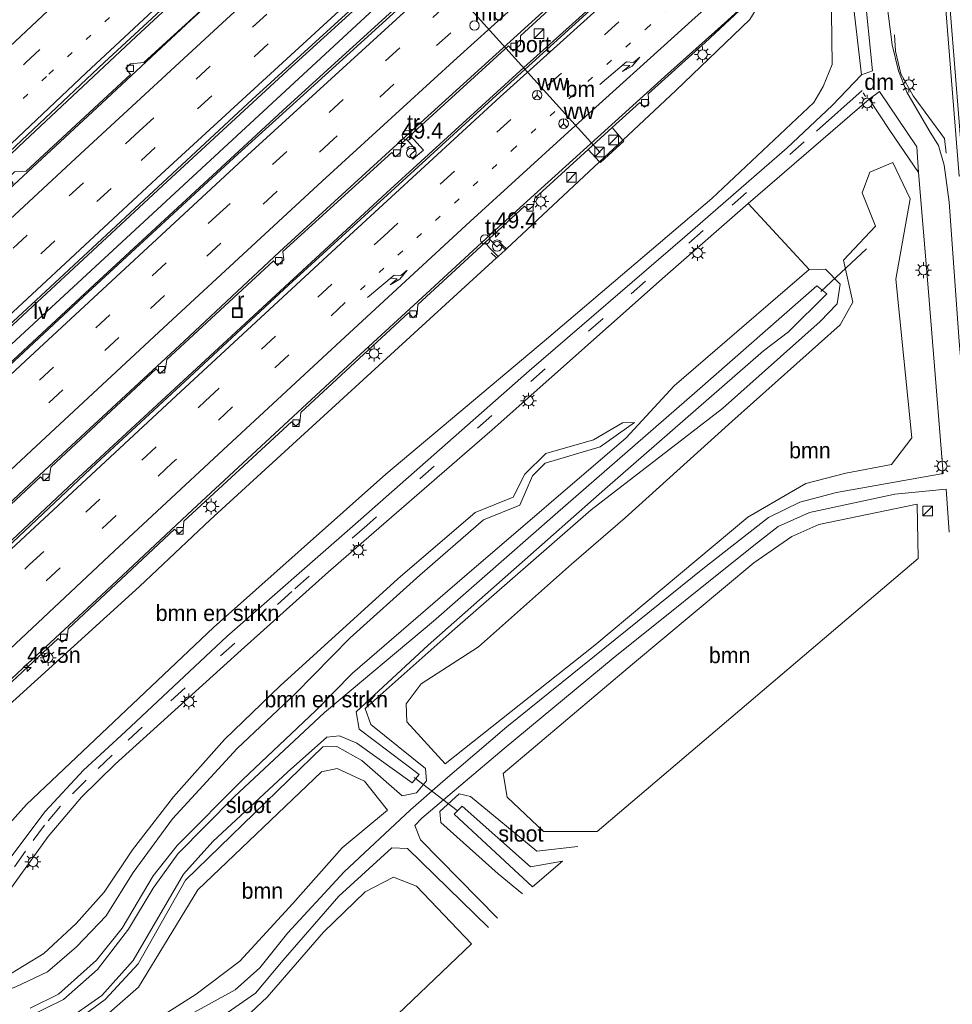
# Model space of a CAD drawing. Header units: millimetres. Extents: x 82463 to 85160, y 450000 to 452470.
# Tile 23 of 98: x 83300 to 83445, y 450586 to 450740. Entities that reach past the tile are written whole.
import ezdxf
from ezdxf.enums import TextEntityAlignment as Align

# ---------------------------------------------------------------- set-up
doc = ezdxf.new("R2010")
doc.units = ezdxf.units.MM
doc.linetypes.add('13strp', pattern=[4, 1, -3])
doc.linetypes.add('39strp', pattern=[12, 3, -9])
for name, color, linetype, lineweight in [('af-b5-muur', 8, 'muur', 18), ('af-bs-rasterhekwerk', 8, 'hekwerk', 18), ('as-bs-kilometr', 13, 'Continuous', 18), ('bp-b5-bomenstruiken', 93, 'Continuous', 18), ('bp-b5-boom', 93, 'Continuous', 18), ('bw-bs-drip', 8, 'Continuous', 18), ('bw-bs-portaal', 8, 'Continuous', 18), ('bw-bs-rona', 8, 'Continuous', 18), ('gr-bs-geleiderail', 213, 'geleiderail', 18), ('gw-bs-insteekwatergang', 93, 'Continuous', 18), ('gw-bs-kruinlijn', 93, 'Continuous', 18), ('gw-bs-teenlijn', 93, 'Continuous', 18), ('mk-bs-13streep 0.45', 8, '13strp', 18), ('mk-bs-39streep 0.15', 8, '39strp', 18), ('mk-bs-haaientd', 8, 'haaitd', 18), ('mk-bs-pijlre750', 8, 'Continuous', 18), ('mk-bs-streep 0.15', 8, 'Continuous', 18), ('og-b5-water', 153, 'Continuous', 18), ('og-bs-inrichtingselement', 253, 'Continuous', 18), ('og-bs-maaiveld', 253, 'Continuous', 18), ('og-bs-terreinafscheiding', 253, 'Continuous', 18), ('wh-bs-duiker', 8, 'duiker', 18), ('wh-bs-kolk', 8, 'Continuous', 18), ('wh-bs-put', 8, 'Continuous', 18), ('wh-bs-waterlijn', 133, 'Continuous', 18), ('wm-bs-lichtmast', 8, 'Continuous', 18), ('wm-bs-lijnverlich', 8, 'lijnverlich', 18), ('wm-bs-praatpaal', 8, 'Continuous', 18), ('wm-bs-schrikhek', 8, 'Continuous', 18)]:
    doc.layers.add(name, color=color, linetype=linetype, lineweight=lineweight)
doc.styles.add('rtw_iso', font='iso-rtw.shx')
doc.linetypes.add('duiker', pattern='A,0,-2,[15,RTW.shx,S=1,R=0,X=0,Y=0],-2', length=4)
doc.linetypes.add('geleiderail', pattern='A,2,-1,[175,RTW.shx,S=0.5,R=0,X=0,Y=0],-1', length=4)
doc.linetypes.add('haaitd', pattern='A,0,-0.25,[25,RTW.shx,S=0.1,R=180,X=0,Y=0],-0.75', length=1)
doc.linetypes.add('hekwerk', pattern='A,7,-1.5,[1,RTW.shx,S=0.75,R=0,X=0,Y=0],-1.5', length=10)
doc.linetypes.add('lijnverlich', pattern='A,0,-5,[22,RTW.shx,S=1,R=0,X=-0.625,Y=0],2.5,-0.5,[3,RTW.shx,S=0.5,R=0,X=0,Y=0],-0.5,2.5,[22,RTW.shx,S=1,R=180,X=0.625,Y=0],-5', length=16)
doc.linetypes.add('muur', pattern='A,8,-1,[6,RTW.shx,S=0.75,R=90,X=0,Y=0],-1', length=10)

# ---------------------------------------------------------------- blocks, each defined once
blk = doc.blocks.new('kolk')
blk.add_lwpolyline([(-0.5, -0.5), (0.5, -0.5), (0.5, 0.5), (-0.5, 0.5)], close=True)
blk = doc.blocks.new('wegwijzer')
for q in [(-0.53, -0.53), (0, 0.75), (0.53, -0.53)]:
    blk.add_line((0, 0), q)
blk.add_circle((0, 0), 0.75)
blk = doc.blocks.new('dtbattr')
at = {"style": 'rtw_iso'}
blk.add_attdef('TAG', (0.59, 0.87), '', height=2.5, dxfattribs=at)
blk = doc.blocks.new('praatpaal')
blk.add_circle((0, 0), 0.75)
blk.add_arc((0, 0), 1, 45, 135)
blk = doc.blocks.new('put')
for p, q in [((0.75, 0.75), (-0.75, 0.75)), ((-0.75, 0.75), (-0.75, -0.75)), ((0.75, -0.75), (0.75, 0.75)), ((-0.75, -0.75), (0.75, -0.75))]:
    blk.add_line(p, q)
blk.add_lwpolyline([(-0.625, 0.625), (0.625, 0.625), (0.625, -0.625), (-0.625, -0.625)], close=True)
blk = doc.blocks.new('dtb')
blk.add_circle((0, 0), 0.75)
blk = doc.blocks.new('dtbattr-r')
at = {"style": 'rtw_iso'}
blk.add_attdef('TAG', text='', height=2.5, dxfattribs=at).set_placement((0, 0), align=Align.MIDDLE_CENTER)
blk = doc.blocks.new('dtbattr-l')
at = {"style": 'rtw_iso'}
blk.add_attdef('TAG', (0, 0), '', height=2.5, dxfattribs=at)
blk = doc.blocks.new('pijlr')
for p, q in [((0, 0, 0.1), (5.45, 0, 0.1)), ((5.45, -0.75, 0.1), (4.7, 0, 0.1)), ((6.2, -0.75, 0.1), (5.45, 0, 0.1)), ((4, -0.75, 0.1), (5.45, -0.75, 0.1)), ((5.7, -1.05, 0.1), (4, -0.75, 0.1)), ((7.5, -0.75, 0.1), (5.7, -1.05, 0.1)), ((7.5, -0.75, 0.1), (6.2, -0.75, 0.1))]:
    blk.add_line(p, q)
blk = doc.blocks.new('kast')
blk.add_line((-0.75, -0.75), (0.75, 0.75))
blk.add_lwpolyline([(-0.75, 0.75), (0.75, 0.75), (0.75, -0.75), (-0.75, -0.75)], close=True)
blk = doc.blocks.new('lantaarnpaal')
for p, q in [((-0.75, 0), (-1.25, 0)), ((-0.88, 0.88), (-0.53, 0.53)), ((0, 0.75), (0, 1.25)), ((0.53, 0.53), (0.88, 0.88)), ((0.75, 0), (1.25, 0)), ((-0.53, -0.53), (-0.88, -0.88)), ((0, -0.75), (0, -1.25)), ((0.53, -0.53), (0.88, -0.88))]:
    blk.add_line(p, q)
blk.add_circle((0, 0), 0.75)
blk = doc.blocks.new('hecto')
for p, q in [((0, 0.625), (-0.625, 0)), ((0, -0.625), (0, 0.625)), ((-0.625, 0), (0.625, 0)), ((0.625, 0), (0, -0.625))]:
    blk.add_line(p, q)

msp = doc.modelspace()

# ---------------------------------------------------------------- linework, layer by layer
at = {"layer": 'af-b5-muur'}
msp.add_polyline3d([(83432.843, 450882.354, -0.5), (83444.516, 450749.436, -0.5), (83447.22, 450715.583, -0.5), (83447.006, 450715.56, -0.5), (83446.55, 450715.509, 0.406), (83443.821, 450749.435, 0.407), (83443.168, 450756.378, 0.394), (83442.873, 450760.533, 0.425), (83441.563, 450776.716, 0.406), (83440.224, 450790.756, 0.471), (83440.364, 450790.769, 0.472), (83438.265, 450813.128, 0.482), (83438.07, 450815.383, 0.483), (83438.21, 450815.395, 0.483), (83435.835, 450842.326, 0.529), (83435.695, 450842.315, 0.51), (83434.163, 450860.617, 0.44), (83432.779, 450875.403, 0.429), (83432.104, 450883.16, 0.433)], close=True, dxfattribs=at)
at = {"layer": 'af-bs-rasterhekwerk'}
msp.add_polyline3d([(83373.321, 450703.539, 8.025), (83374.149, 450702.736, 7.939), (83374.412, 450702.976, 7.941), (83375.565, 450704.031, 7.953), (83375.718, 450704.17, 7.955), (83374.551, 450705.28, 8.053)], dxfattribs=at)
at = {"layer": 'bp-b5-bomenstruiken'}
for points in [[(83426.505, 450745.207, 0.667), (83426.652, 450732.986, 0.832), (83425.285, 450729.565, 0.85), (83423.81, 450727.029, 0.855), (83407.831, 450712.027, 1.059), (83381.975, 450690.031, 1.271), (83356.836, 450668.948, 1.588), (83329.868, 450644.946, 2.01), (83300.614, 450617.283, 2.129), (83284.245, 450599.019, 2.198), (83263.435, 450576.775, 1.487)], [(83235.284, 450571.927, 7.087), (83250.315, 450586.847, 7.202), (83268.776, 450605.205, 7.298), (83285.394, 450621.565, 7.514), (83302.403, 450636.922, 7.427), (83318.318, 450651.37, 7.597), (83329.382, 450661.798, 7.484), (83374.149, 450702.736, 7.939), (83374.412, 450702.976, 7.941), (83375.565, 450704.031, 7.953), (83375.718, 450704.17, 7.955), (83390.304, 450717.789, 8.01), (83390.414, 450717.649, 8.025), (83394.091, 450720.998, 8.025), (83393.921, 450721.166, 8.024), (83402.215, 450728.91, 8.055), (83413.774, 450740.004, 8.014)], [(83292.076, 450595.726, 1.863), (83304.001, 450612.295, 2.033), (83309.234, 450618.398, 1.987), (83314.519, 450623.591, 2.005), (83334.227, 450641.397, 1.721), (83347.886, 450653.663, 1.339), (83373.47, 450675.856, 1.045), (83400.575, 450699.875, 0.719), (83413.545, 450711.268, 0.638), (83423.104, 450700.938, 0.32), (83401.969, 450682.764, 0.411), (83394.433, 450674.63, -0.137), (83369.183, 450652.937, -0.155), (83351.631, 450637.823, -0.155), (83345.861, 450631.916, -0.377), (83334.484, 450621.201, -0.377), (83324.217, 450610.867, -0.345), (83320.475, 450606.143, -0.23), (83315.586, 450597.949, -0.313), (83311.595, 450592.955, -0.354), (83305.64, 450587.625, -0.281), (83301.207, 450585.401, -0.217)], [(83297.172, 450590.242, 1.349), (83303.372, 450593.954, 1.243), (83308.41, 450598.655, 1.298), (83312.779, 450603.551, 1.298), (83317.197, 450610.186, 1.262), (83323.623, 450618.475, 1.285), (83331.616, 450627.44, 1.211), (83340.339, 450635.85, 1.138), (83358.738, 450652.547, 0.995), (83370.813, 450662.949, 0.76), (83376.773, 450665.323, 0.764), (83378.616, 450668.938, 0.764), (83381.883, 450672.139, 0.723), (83389.342, 450674.286, 0.56), (83393.889, 450676.94, 0.551), (83395.779, 450676.989, -0.042), (83390.39, 450673.188, 0.008), (83381.758, 450670.657, 0.008), (83379.792, 450668.647, 0.008), (83377.807, 450664.097, 0.008), (83372.126, 450661.782, 0.008), (83362.178, 450653.124, 0.008), (83351.289, 450643.343, 0.008), (83342.678, 450634.566, 0.008), (83333.619, 450626.01, 0.008), (83323.461, 450615.038, -0.038), (83317.34, 450606.625, -0.084), (83313.124, 450599.871, -0.102), (83308.456, 450595.002, -0.061), (83303.917, 450591.126, -0.01), (83298.954, 450588.741, 0.022)], [(83298.954, 450588.741, 0.022), (83303.917, 450591.126, -0.01), (83308.456, 450595.002, -0.061), (83313.124, 450599.871, -0.102), (83317.34, 450606.625, -0.084), (83323.461, 450615.038, -0.038), (83333.619, 450626.01, 0.008), (83342.678, 450634.566, 0.008), (83351.289, 450643.343, 0.008), (83362.178, 450653.124, 0.008), (83372.126, 450661.782, 0.008), (83377.807, 450664.097, 0.008), (83379.792, 450668.647, 0.008), (83381.758, 450670.657, 0.008), (83390.39, 450673.188, 0.008), (83395.779, 450676.989, -0.042), (83393.889, 450676.94, 0.551), (83389.342, 450674.286, 0.56), (83381.883, 450672.139, 0.723), (83378.616, 450668.938, 0.764), (83376.773, 450665.323, 0.764), (83370.813, 450662.949, 0.76), (83358.738, 450652.547, 0.995), (83340.339, 450635.85, 1.138), (83331.616, 450627.44, 1.211), (83323.623, 450618.475, 1.285), (83317.197, 450610.186, 1.262), (83312.779, 450603.551, 1.298), (83308.41, 450598.655, 1.298), (83303.372, 450593.954, 1.243), (83297.172, 450590.242, 1.349)]]:
    msp.add_polyline3d(points, dxfattribs=at)
at = {"layer": 'bp-b5-boom'}
for points in [[(83389.535, 450642.212, 0.927), (83366.123, 450623.642, 0.502), (83360.126, 450630.192, -0.15), (83360.047, 450632.998, -0.259), (83362.394, 450636.138, -0.259), (83371.332, 450641.904, -0.259), (83385.907, 450654.846, -0.037), (83394.299, 450662.089, -0.246), (83410.974, 450677.165, 0.044), (83427.921, 450692.287, 0.506), (83429.894, 450695.828, 0.506), (83428.438, 450702.379, 0.506), (83433.465, 450707.703, 0.601), (83431.367, 450712.937, 0.742), (83432.565, 450716.142, 0.742), (83436.161, 450717.677, 0.723), (83438.906, 450711.968, 0.583), (83436.658, 450699.425, 0.624), (83439.163, 450674.63, 0.615), (83435.948, 450670.446, 0.637), (83428.818, 450669.087, 0.637), (83422.58, 450667.488, 0.737), (83413.474, 450662.21, 0.927)], [(83389.898, 450613.045, 0.18), (83381.509, 450613.032, 0.262), (83375.813, 450618.437, 0.343), (83375.2, 450622.134, 0.669), (83395.433, 450639.204, 0.728), (83414.413, 450655.055, 0.814), (83420.394, 450659.184, 0.705), (83424.566, 450661.038, 0.665), (83439.985, 450664.242, 0.569), (83440.157, 450655.742, 0.425)], [(83318.597, 450582.157, 0.986), (83313.536, 450578.813, 0.408), (83311.456, 450580.383, -0.015), (83311.895, 450583.22, -0.327), (83318.147, 450588.695, -0.327), (83327.416, 450603.917, -0.327), (83346.769, 450622.375, -0.276), (83349.241, 450622.88, -0.281), (83353.533, 450620.925, 0.05), (83357.11, 450616.373, 0.568), (83350.043, 450610.489, 0.89), (83342.298, 450601.807, 1.734), (83334.015, 450592.797, 2.354), (83327.169, 450587.627, 1.95)], [(83370.266, 450595.505, 0.376), (83332.113, 450559.106, -0.084), (83316.368, 450574.462, 0.178), (83319.083, 450576.923, 0.959), (83327.272, 450579.873, 1.592), (83334.945, 450584.018, 2.198), (83338.292, 450587.157, 2.065), (83347.112, 450597.296, 1.574), (83353.594, 450603.608, 1.069), (83358.069, 450605.918, 0.642), (83361.661, 450604.49, 0.642)]]:
    msp.add_polyline3d(points, close=True, dxfattribs=at)
at = {"layer": 'bw-bs-portaal'}
msp.add_polyline3d([(83363.321, 450749.204, 16.713), (83390.358, 450719.248, 16.671)], dxfattribs=at)
at = {"layer": 'gr-bs-geleiderail'}
for points in [[(83411.732, 450816.386, 8.823), (83404.829, 450810.397, 8.837), (83396.828, 450803.287, 8.865), (83384.76, 450792.699, 8.813), (83374.253, 450783.347, 8.827), (83364.887, 450774.969, 8.776), (83352.518, 450763.803, 8.743), (83339.853, 450752.296, 8.692), (83326.341, 450739.946, 8.566), (83312.407, 450726.967, 8.487), (83266.777, 450684.678, 8.212), (83253.976, 450672.719, 8.067), (83241.782, 450661.386, 8.002), (83228.47, 450648.928, 7.932), (83216.611, 450637.701, 7.848), (83203.416, 450625.331, 7.773), (83188.665, 450611.339, 7.675)], [(83413.459, 450796.807, 9.224), (83383.2, 450769.81, 9.154), (83360.646, 450749.534, 8.991), (83342.117, 450732.633, 8.893), (83322.64, 450714.697, 8.753), (83300.853, 450694.453, 8.627), (83278.449, 450673.6, 8.534), (83254.898, 450651.637, 8.342), (83222.913, 450621.609, 8.202), (83188.651, 450589.258, 7.992)], [(83191.486, 450586.288, 8.004), (83211.501, 450605.21, 8.165), (83249.63, 450641.092, 8.394), (83278.432, 450668.092, 8.575), (83311.268, 450698.596, 8.818), (83341.418, 450726.448, 8.953), (83372.217, 450754.485, 9.13), (83395.764, 450775.58, 9.186), (83406.345, 450785.01, 9.186), (83413.908, 450791.715, 9.224)], [(83232.701, 450655.428, 7.055), (83244.811, 450667.488, 7.825), (83255.156, 450677.642, 7.867), (83267.547, 450689.645, 7.904), (83282.131, 450703.732, 7.974), (83300.305, 450721.005, 8.123), (83317.78, 450737.346, 8.286), (83336.879, 450755.057, 8.538), (83356.551, 450773.122, 8.767), (83374.219, 450789.072, 8.907)], [(83201.185, 450573.438, 7.012), (83224.782, 450595.768, 7.741), (83248.574, 450618.204, 7.853), (83277.409, 450645.231, 8.044), (83303.449, 450669.491, 8.202), (83325.285, 450689.753, 8.398), (83340.235, 450703.676, 8.468), (83361.723, 450723.353, 8.636), (83386.441, 450745.838, 8.748), (83403.951, 450761.622, 8.795), (83413.6, 450770.208, 8.795), (83415.646, 450771.992, 8.744)], [(83416.106, 450766.779, 9.288), (83411.047, 450762.357, 9.214), (83404.347, 450756.113, 9.186), (83393.213, 450745.818, 9.144), (83378.458, 450732.535, 9.102), (83356.961, 450712.904, 8.944), (83333.414, 450691.202, 8.776), (83308.048, 450667.711, 8.603), (83286.859, 450647.875, 8.478), (83244.089, 450607.774, 8.249), (83228.484, 450593.167, 8.198), (83209.918, 450575.507, 8.049), (83204.561, 450570.35, 7.143)], [(83230.823, 450572.438, 7.671), (83236.936, 450578.677, 7.713), (83243.81, 450585.582, 7.717), (83251.24, 450592.749, 7.839), (83258.766, 450599.881, 7.885), (83267.962, 450608.494, 7.983), (83278.821, 450618.71, 7.993), (83290.149, 450629.316, 7.997), (83300.078, 450638.577, 8.095), (83312.365, 450650.001, 8.146), (83326.625, 450663.353, 8.24), (83351.652, 450686.524, 8.422), (83363.145, 450697.126, 8.506), (83374.545, 450707.605, 8.575), (83400.431, 450731.044, 8.743), (83410.309, 450739.895, 8.762), (83413.325, 450742.643, 8.804), (83417.881, 450746.657, 8.854)]]:
    msp.add_polyline3d(points, dxfattribs=at)
at = {"layer": 'gw-bs-insteekwatergang'}
for points in [[(83301.207, 450585.401, -0.217), (83305.64, 450587.625, -0.281), (83311.595, 450592.955, -0.354), (83315.586, 450597.949, -0.313), (83320.475, 450606.143, -0.23), (83324.217, 450610.867, -0.345), (83334.484, 450621.201, -0.377), (83345.861, 450631.916, -0.377), (83351.631, 450637.823, -0.155), (83369.183, 450652.937, -0.155), (83394.433, 450674.63, -0.137), (83401.969, 450682.764, 0.411), (83423.104, 450700.938, 0.32), (83425.612, 450700.978, 0.203), (83427.904, 450698.627, -0.01), (83427.439, 450695.573, -0.01), (83424.784, 450692.784, -0.01), (83409.499, 450679.189, -0.105), (83388.956, 450663.363, -0.535), (83367.254, 450644.378, -0.608), (83353.605, 450632.277, -0.635), (83354.483, 450629.769, -0.522), (83363.058, 450622.915, -0.006), (83363.205, 450620.957, 0.225), (83361.65, 450619.097, 0.284), (83359.392, 450618.649, 0.18), (83353.086, 450624.142, -0.299), (83349.171, 450626.325, -0.547), (83347.021, 450626.31, -0.547), (83325.517, 450605.419, -0.432), (83318.132, 450592.382, -0.676), (83312.929, 450586.758, -0.676), (83307.696, 450582.929, -0.63)], [(83386.869, 450610.695, -0.635), (83380.455, 450609.964, -0.304), (83370.079, 450618.54, 0.253), (83368.318, 450618.948, 0.32), (83365.282, 450616.159, 0.379), (83365.463, 450614.438, 0.379), (83374.448, 450606.451, 0.18), (83378.216, 450603.323, 0.108)]]:
    msp.add_polyline3d(points, dxfattribs=at)
at = {"layer": 'gw-bs-kruinlijn'}
msp.add_polyline3d([(83395.779, 450676.989, -0.042), (83393.889, 450676.94, 0.551), (83389.342, 450674.286, 0.56), (83381.883, 450672.139, 0.723), (83378.616, 450668.938, 0.764), (83376.773, 450665.323, 0.764), (83370.813, 450662.949, 0.76), (83358.738, 450652.547, 0.995), (83340.339, 450635.85, 1.138), (83331.616, 450627.44, 1.211), (83323.623, 450618.475, 1.285), (83317.197, 450610.186, 1.262), (83312.779, 450603.551, 1.298), (83308.41, 450598.655, 1.298), (83303.372, 450593.954, 1.243), (83297.172, 450590.242, 1.349), (83288.835, 450586.454, 1.491)], dxfattribs=at)
at = {"layer": 'gw-bs-teenlijn'}
msp.add_polyline3d([(83395.779, 450676.989, -0.042), (83390.39, 450673.188, 0.008), (83381.758, 450670.657, 0.008), (83379.792, 450668.647, 0.008), (83377.807, 450664.097, 0.008), (83372.126, 450661.782, 0.008), (83362.178, 450653.124, 0.008), (83351.289, 450643.343, 0.008), (83342.678, 450634.566, 0.008), (83333.619, 450626.01, 0.008), (83323.461, 450615.038, -0.038), (83317.34, 450606.625, -0.084), (83313.124, 450599.871, -0.102), (83308.456, 450595.002, -0.061), (83303.917, 450591.126, -0.01), (83298.954, 450588.741, 0.022), (83294.892, 450587.237, 0.017), (83288.835, 450586.454, 1.491)], dxfattribs=at)
at = {"layer": 'mk-bs-13streep 0.45'}
for points in [[(83410.696, 450828.145, 8.347), (83398.939, 450817.79, 8.296), (83382.722, 450803.454, 8.268), (83364.934, 450787.535, 8.142), (83349.635, 450773.604, 8.011), (83334.483, 450759.713, 7.829), (83319.487, 450745.795, 7.624), (83303.755, 450731.103, 7.461), (83288.933, 450717.07, 7.302), (83271.181, 450700.103, 7.191), (83251.919, 450681.36, 7.069), (83234.873, 450664.53, 6.985), (83218.621, 450648.347, 6.985)], [(83352.865, 450697.746, 8.007), (83376.611, 450719.587, 8.226), (83397.556, 450738.57, 8.305), (83417.065, 450755.911, 8.268)]]:
    msp.add_polyline3d(points, dxfattribs=at)
at = {"layer": 'mk-bs-39streep 0.15'}
for points in [[(83168.749, 450608.783, 6.539), (83179.184, 450617.945, 6.612), (83195.088, 450632.11, 6.715), (83212.976, 450648.598, 6.808), (83247.674, 450682.614, 6.943), (83265.086, 450699.488, 7.06), (83282.719, 450716.459, 7.149), (83300.533, 450733.302, 7.312), (83318.529, 450750.132, 7.531), (83336.458, 450766.703, 7.745), (83354.416, 450783.144, 7.96), (83373.353, 450800.221, 8.072), (83390.927, 450815.802, 8.198), (83410.28, 450832.855, 8.212)], [(83182.45, 450595.362, 6.945), (83220.443, 450631.228, 7.27), (83256.257, 450664.865, 7.545), (83289.72, 450696.124, 7.778), (83318.329, 450722.611, 7.909), (83353.683, 450755.055, 8.156), (83380.138, 450778.879, 8.263), (83412.506, 450807.606, 8.258)], [(83184.999, 450592.862, 7.032), (83195.511, 450602.854, 7.237), (83221.769, 450627.604, 7.386), (83248.196, 450652.424, 7.536), (83285.279, 450687.067, 7.792), (83318.571, 450717.973, 8.044), (83355.518, 450751.861, 8.263), (83391.694, 450784.285, 8.338), (83412.904, 450803.101, 8.375)], [(83194.62, 450582.173, 7.148), (83215.914, 450602.354, 7.321), (83242.382, 450627.27, 7.517), (83268.661, 450651.928, 7.629), (83302.672, 450683.644, 7.82), (83330.287, 450709.25, 8.03), (83364.185, 450740.35, 8.254), (83391.338, 450764.842, 8.319), (83414.478, 450785.248, 8.394)], [(83414.865, 450780.85, 8.277), (83384.781, 450754.098, 8.244), (83348.675, 450721.329, 8.072), (83315.099, 450690.295, 7.876), (83270.635, 450648.852, 7.545), (83234.297, 450614.723, 7.312), (83196.788, 450579.288, 7.103)], [(83247.162, 450604.174, 7.428), (83274.097, 450629.476, 7.582), (83301.127, 450654.796, 7.783), (83328.579, 450680.326, 7.941), (83356.522, 450706.167, 8.109), (83382.113, 450729.636, 8.305), (83416.653, 450760.579, 8.422)], [(83422.299, 450720.885, 0.762), (83406.52, 450707.02, 0.986), (83390.841, 450693.273, 1.051), (83373.453, 450678.094, 1.251), (83353.858, 450660.904, 1.41), (83342.138, 450650.564, 1.666), (83325.457, 450635.496, 1.965), (83318.755, 450629.376, 1.941), (83314.041, 450624.98, 2.109), (83309.953, 450621.096, 2.058), (83305.952, 450616.998, 2.091), (83303.471, 450614.06, 2.105), (83300.463, 450609.961, 2.081), (83297.027, 450605.037, 2.049), (83293.705, 450600.321, 1.96), (83290.722, 450596.449, 1.914), (83288.356, 450593.679, 1.834), (83285.384, 450590.526, 1.76), (83282.135, 450587.348, 1.69), (83273.093, 450579.261, 1.461)], [(83350.489, 450695.754, 8.002), (83323.437, 450670.68, 7.825), (83295.914, 450644.967, 7.592), (83268.57, 450619.334, 7.494), (83241.725, 450594.011, 7.372), (83232.685, 450585.01, 7.284), (83224.82, 450576.904, 7.274), (83216.916, 450568.427, 7.172), (83211.845, 450562.729, 7.092)]]:
    msp.add_polyline3d(points, dxfattribs=at)
at = {"layer": 'mk-bs-haaientd'}
msp.add_polyline3d([(83431.526, 450728.551, 0.65), (83431.884, 450727.988, 0.65)], dxfattribs=at)
at = {"layer": 'mk-bs-streep 0.15'}
for points in [[(83409.887, 450837.313, 8.114), (83395.2, 450824.407, 8.1), (83380.05, 450811.024, 8.072), (83357.688, 450791.048, 7.918), (83335.078, 450770.398, 7.671), (83312.507, 450749.478, 7.4), (83291.967, 450730.191, 7.195), (83271.461, 450710.67, 6.981), (83251.13, 450691.034, 6.855), (83232.25, 450672.615, 6.734), (83214.723, 450655.27, 6.724), (83208.485, 450649.345, 6.71), (83199.852, 450641.375, 6.659), (83190.071, 450632.483, 6.617), (83179.936, 450623.452, 6.547), (83170.577, 450615.203, 6.43), (83166.143, 450611.337, 6.411)], [(83176.735, 450600.968, 6.752), (83210.947, 450635.353, 6.943), (83223.592, 450647.999, 6.971), (83243.706, 450667.953, 7.027), (83255.005, 450679.034, 7.111), (83269.334, 450692.97, 7.158), (83282.295, 450705.494, 7.191), (83295.328, 450717.87, 7.274), (83309.95, 450731.688, 7.512), (83327.187, 450747.767, 7.592), (83344.281, 450763.536, 7.923), (83360.582, 450778.457, 8.081), (83376.759, 450793, 8.221), (83391.751, 450806.354, 8.352), (83411.114, 450823.404, 8.394)], [(83412.121, 450811.973, 8.226), (83395.472, 450797.299, 8.151), (83376.313, 450780.266, 8.114), (83355.519, 450761.603, 8.063), (83331.948, 450740.092, 7.979), (83309.737, 450719.635, 7.787), (83287.037, 450698.568, 7.671), (83263.838, 450676.939, 7.484), (83240.638, 450655.221, 7.344), (83218.341, 450634.264, 7.144), (83179.826, 450597.937, 6.952)], [(83187.627, 450590.285, 7.16), (83206.45, 450608.109, 7.232), (83222.387, 450623.122, 7.438), (83248.76, 450647.864, 7.517), (83288.012, 450684.581, 7.82), (83321.686, 450715.825, 8.063), (83356.565, 450747.826, 8.286), (83389.026, 450777.01, 8.375), (83413.308, 450798.512, 8.487)], [(83414.067, 450789.904, 8.482), (83392.565, 450770.843, 8.445), (83369.211, 450749.861, 8.347), (83335.209, 450718.795, 8.184), (83300.482, 450686.649, 7.974), (83268.575, 450656.863, 7.736), (83236.567, 450626.819, 7.466), (83204.859, 450596.965, 7.302), (83192.402, 450585.123, 7.194)], [(83198.985, 450576.365, 7.058), (83220.503, 450596.77, 7.046), (83237.659, 450612.933, 7.139), (83257.067, 450631.155, 7.26), (83281.697, 450654.235, 7.377), (83301.428, 450672.632, 7.54), (83322.823, 450692.495, 7.769), (83346.883, 450714.758, 7.857), (83368.033, 450734.055, 8.021), (83389.284, 450753.282, 8.184), (83415.255, 450776.429, 8.188)], [(83416.251, 450765.133, 8.534), (83397.21, 450748.2, 8.45), (83374.715, 450727.912, 8.384), (83351.147, 450706.256, 8.188), (83324.045, 450681.198, 8.011), (83297.53, 450656.508, 7.801), (83269.254, 450630.011, 7.587), (83242.016, 450604.367, 7.517), (83227.123, 450590.279, 7.447), (83205.307, 450569.604, 7.292)], [(83214.615, 450559.815, 6.994), (83221.791, 450568.087, 7.046), (83230.343, 450577.111, 7.102), (83239.693, 450586.584, 7.121), (83248.517, 450595.07, 7.205), (83261.528, 450607.376, 7.354), (83277.222, 450622.143, 7.433), (83296.288, 450640.002, 7.536), (83314.41, 450656.943, 7.606), (83331.392, 450672.756, 7.736), (83350.492, 450690.408, 7.853), (83370.023, 450708.427, 7.96), (83385.354, 450722.425, 8.063), (83405.25, 450740.36, 8.174), (83417.478, 450751.222, 8.282)], [(83431.376, 450728.901, 0.631), (83424.213, 450722.591, 0.729)]]:
    msp.add_polyline3d(points, dxfattribs=at)
at = {"layer": 'og-b5-water'}
msp.add_polyline3d([(83300.603, 450583.928, -1.268), (83306.423, 450586.796, -1.268), (83311.763, 450591.451, -1.268), (83316.576, 450597.803, -1.268), (83320.456, 450604.18, -1.268), (83324.319, 450609.536, -1.268), (83333.11, 450618.452, -1.268), (83347.274, 450631.68, -1.268), (83364.318, 450645.949, -1.269), (83383.318, 450662.639, -1.269), (83405.561, 450681.953, -1.269), (83424.267, 450698.386, -1.269), (83425.82, 450697.15, -1.269), (83419.859, 450691.18, -1.269), (83415.931, 450688.238, -1.269), (83391.1, 450666.564, -1.269), (83363.46, 450642.172, -1.269), (83352.21, 450631.744, -1.269), (83352.659, 450629.06, -1.269), (83362.061, 450621.959, -1.269), (83360.952, 450620.678, -1.269), (83352.337, 450626.864, -1.268), (83349.61, 450628.018, -1.268), (83347.614, 450627.812, -1.268), (83341.489, 450622.326, -1.268), (83329.809, 450611.478, -1.268), (83325.183, 450606.384, -1.268), (83317.345, 450592.889, -1.268), (83312.416, 450587.387, -1.268), (83306.298, 450583.12, -1.268)], dxfattribs=at)
msp.add_polyline3d([(83368.805, 450616.994, -1.269), (83379.51, 450607.535, -1.269), (83384.48, 450608.422, -1.269), (83379.772, 450604.421, -1.269), (83367.526, 450615.743, -1.269)], close=True, dxfattribs=at)
at = {"layer": 'og-bs-maaiveld'}
msp.add_polyline3d([(83442.873, 450760.533, 0.425), (83443.168, 450756.378, 0.394), (83443.821, 450749.435, 0.407), (83446.55, 450715.509, 0.406), (83447.006, 450715.56, -0.5)], dxfattribs=at)
at = {"layer": 'og-bs-terreinafscheiding'}
for points in [[(83432.974, 450732.027, 0.633), (83431.705, 450744.988, 0.696), (83426.872, 450801.031, 0.7), (83420.838, 450869.299, 0.703), (83418.807, 450886.48, 0.583), (83417.439, 450895.176, 0.579), (83415.694, 450899.042, 0.52), (83413.475, 450902.506, 0.465), (83409.636, 450905.564, 0.438), (83406.851, 450907.227, 0.384), (83404.208, 450903.199, 0.348), (83400.734, 450898.62, 0.302), (83394.63, 450891.685, 0.203), (83385.528, 450882.619, 0.203), (83364.12, 450861.707, 0.198), (83330.496, 450828.617, 0.13), (83311.296, 450809.413, 0.216), (83307.887, 450806.111, 0.289), (83308.436, 450805.495, 0.271), (83309.791, 450806.803, 0.271), (83311.514, 450805.501, 0.261)], [(83417.106, 450852.077, 0.616), (83416.873, 450856.877, 0.663), (83419.672, 450860.382, 0.666), (83424.786, 450801.885, 0.653), (83429.45, 450747.895, 0.645), (83429.767, 450744.468, 0.668), (83431.281, 450731.378, 0.615), (83432.974, 450732.027, 0.633)], [(83188.318, 450589.607, 7.144), (83211.335, 450611.275, 7.433), (83242.533, 450640.733, 7.587), (83275.441, 450671.406, 7.722), (83302.858, 450696.827, 7.899), (83335.934, 450727.534, 8.067), (83367.435, 450756.236, 8.314), (83392.689, 450778.633, 8.347), (83413.474, 450796.637, 8.645)], [(83191.676, 450586.089, 7.209), (83210.382, 450603.821, 7.326), (83228.515, 450620.902, 7.391), (83249.78, 450640.858, 7.545), (83268.653, 450658.629, 7.596), (83289.412, 450678.011, 7.839), (83310.274, 450697.404, 7.965), (83333.685, 450718.971, 8.132), (83342.859, 450727.256, 8.193), (83370.296, 450752.193, 8.394), (83388.992, 450769.146, 8.482), (83403.435, 450782.103, 8.482), (83413.889, 450791.927, 8.492)], [(83416.081, 450767.073, 8.713), (83410.428, 450761.335, 8.487), (83388.77, 450741.434, 8.394), (83374.09, 450728.169, 8.286), (83358.317, 450713.711, 8.216), (83341.633, 450698.471, 8.128), (83326.161, 450684.105, 7.988), (83311.605, 450670.625, 7.829), (83293.784, 450653.937, 7.764), (83276.944, 450638.117, 7.717), (83259.058, 450621.421, 7.629), (83243.811, 450607.039, 7.498), (83229.642, 450593.64, 7.396), (83219.661, 450584.17, 7.34), (83210.703, 450575.847, 7.232), (83204.81, 450570.127, 7.153)], [(83394.237, 450752.511, 8.188), (83377.906, 450737.47, 8.165), (83377.924, 450736.122, 8.165), (83376.749, 450735.072, 8.165), (83376.032, 450735.914, 8.132), (83360.666, 450721.891, 7.978), (83360.03, 450721.311, 7.972), (83359.3, 450720.644, 7.965), (83359.144, 450719.269, 7.965), (83358.387, 450718.547, 7.965), (83357.782, 450719.244, 7.965), (83340.738, 450703.736, 7.881), (83340.877, 450702.466, 7.881), (83339.883, 450701.558, 7.881), (83339.281, 450702.284, 7.881), (83322.575, 450686.873, 7.745), (83322.386, 450685.47, 7.717), (83321.542, 450684.691, 7.717), (83320.927, 450685.397, 7.717), (83304.418, 450670.016, 7.657), (83304.258, 450668.664, 7.643), (83303.393, 450667.897, 7.643), (83302.823, 450668.515, 7.643), (83285.886, 450652.789, 7.554)], [(83448.882, 450662.97, 0.311), (83446.564, 450689.669, 0.311), (83444.992, 450711.475, 0.311), (83444.188, 450717.226, 0.316), (83443.33, 450720.307, 0.361), (83441.845, 450722.657, 0.388), (83438.367, 450728.661, 0.375), (83437.031, 450732.009, 0.375), (83436.047, 450736.071, 0.375), (83434.625, 450747.549, 0.529), (83434.192, 450752.359, 0.529)], [(83332.516, 450751.572, 7.806), (83312.805, 450733.311, 7.517), (83292.401, 450714.145, 7.298), (83273.507, 450695.947, 7.153), (83255.674, 450678.741, 7.055), (83235.443, 450658.873, 7.032), (83218.47, 450642.004, 6.934), (83203.91, 450627.436, 6.85)], [(83215.216, 450636.28, 7.144), (83225.626, 450646.164, 7.163), (83237.568, 450657.37, 7.172), (83253.762, 450672.672, 7.405), (83259.866, 450678.396, 7.414), (83259.095, 450679.317, 7.428), (83259.978, 450680.143, 7.428), (83261.824, 450680.195, 7.433), (83280.111, 450697.335, 7.573), (83279.386, 450698.236, 7.573), (83280.386, 450699.138, 7.573), (83282.179, 450699.189, 7.578), (83298.527, 450714.421, 7.624), (83297.835, 450715.323, 7.624), (83298.777, 450716.184, 7.629), (83300.565, 450716.33, 7.666), (83316.908, 450731.431, 7.703), (83316.162, 450732.398, 7.703), (83316.906, 450733.119, 7.703), (83318.996, 450733.325, 7.759), (83334.371, 450747.397, 7.897)], [(83426.505, 450745.207, 0.667), (83426.652, 450732.986, 0.832), (83425.285, 450729.565, 0.85), (83423.81, 450727.029, 0.855), (83407.831, 450712.027, 1.059), (83381.975, 450690.031, 1.271), (83356.836, 450668.948, 1.588), (83329.868, 450644.946, 2.01), (83300.614, 450617.283, 2.129), (83284.245, 450599.019, 2.198), (83263.435, 450576.775, 1.487), (83242.811, 450557.577, 1.441), (83231.575, 450546.532, 1.436), (83230.44, 450545.218, 1.453)], [(83413.742, 450742.909, 7.998), (83406.829, 450736.429, 8.077), (83397.898, 450728.383, 8.109), (83397.976, 450726.861, 8.109), (83397.324, 450726.296, 8.109), (83396.57, 450727.039, 8.109), (83392.266, 450723.125, 8.087), (83388.488, 450719.69, 8.068), (83380.147, 450712.105, 8.025), (83379.952, 450710.878, 8.03), (83379.187, 450710.241, 8.03), (83378.571, 450710.832, 8.03), (83373.006, 450705.713, 7.971), (83372.374, 450705.132, 7.964), (83361.854, 450695.457, 7.853), (83361.73, 450693.96, 7.853), (83361.056, 450693.385, 7.853), (83360.391, 450694.153, 7.825), (83343.559, 450678.597, 7.769), (83343.42, 450677.031, 7.769), (83342.763, 450676.44, 7.769), (83342.082, 450677.138, 7.75), (83325.24, 450661.605, 7.662), (83325.123, 450660.238, 7.657), (83324.449, 450659.65, 7.657), (83323.815, 450660.329, 7.657), (83307.135, 450644.75, 7.564), (83306.975, 450643.276, 7.559), (83306.203, 450642.646, 7.559), (83305.607, 450643.25, 7.559), (83288.784, 450627.569, 7.489)], [(83414.773, 450741.661, 8.014), (83413.774, 450740.004, 8.014), (83402.215, 450728.91, 8.055), (83393.921, 450721.166, 8.024), (83390.304, 450717.789, 8.01), (83375.718, 450704.17, 7.955)], [(83231.63, 450543.979, 1.385), (83235.248, 450547.771, 1.363), (83246.165, 450557.468, 1.33), (83262.413, 450571.803, 1.33), (83276.993, 450584.515, 1.477), (83285.309, 450592.495, 1.592), (83290.732, 450598.778, 1.721), (83297.561, 450608.187, 1.941), (83303.54, 450616.188, 2.005), (83309.574, 450622.639, 2.005), (83316.114, 450628.71, 1.955), (83331.961, 450643.551, 1.684), (83351.631, 450660.756, 1.38), (83379.279, 450685.094, 1.145), (83403.614, 450706.026, 0.932), (83419.652, 450719.968, 0.732), (83426.691, 450726.598, 0.678), (83431.281, 450731.378, 0.615)], [(83440.202, 450716.113, 0.465), (83435.723, 450722.696, 0.411), (83432.447, 450727.545, 0.597), (83434.087, 450728.784, 0.601), (83439.935, 450720.111, 0.497), (83440.202, 450716.113, 0.465)], [(83233.978, 450541.537, 1.288), (83235.535, 450543.452, 1.271), (83243.969, 450551.46, 1.248), (83260.23, 450565.715, 1.408), (83277.728, 450581.013, 1.555), (83286.359, 450589.152, 1.776), (83292.076, 450595.726, 1.863), (83304.001, 450612.295, 2.033), (83309.234, 450618.398, 1.987), (83314.519, 450623.591, 2.005), (83334.227, 450641.397, 1.721), (83347.886, 450653.663, 1.339), (83373.47, 450675.856, 1.045), (83400.575, 450699.875, 0.719), (83413.545, 450711.268, 0.638), (83432.447, 450727.545, 0.597)], [(83388.488, 450719.69, 8.068), (83390.304, 450717.789, 8.01), (83390.414, 450717.649, 8.025), (83394.091, 450720.998, 8.025), (83393.921, 450721.166, 8.024), (83392.266, 450723.125, 8.087)], [(83360.03, 450721.311, 7.972), (83360.399, 450720.927, 8.174), (83361.554, 450719.639, 8.263), (83360.589, 450718.781, 8.263), (83361.08, 450718.175, 8.263), (83362.732, 450719.594, 8.263), (83360.666, 450721.891, 7.978)], [(83366.123, 450623.642, 0.502), (83360.126, 450630.192, -0.15), (83360.047, 450632.998, -0.259), (83362.394, 450636.138, -0.259), (83371.332, 450641.904, -0.259), (83385.907, 450654.846, -0.037), (83394.299, 450662.089, -0.246), (83410.974, 450677.165, 0.044), (83427.921, 450692.287, 0.506), (83429.894, 450695.828, 0.506), (83428.438, 450702.379, 0.506), (83433.465, 450707.703, 0.601), (83431.367, 450712.937, 0.742), (83432.565, 450716.142, 0.742), (83436.161, 450717.677, 0.723), (83438.906, 450711.968, 0.583), (83436.658, 450699.425, 0.624), (83439.163, 450674.63, 0.615), (83435.948, 450670.446, 0.637), (83428.818, 450669.087, 0.637), (83422.58, 450667.488, 0.737), (83413.474, 450662.21, 0.927), (83389.535, 450642.212, 0.927), (83366.123, 450623.642, 0.502)], [(83326.915, 450584.807, 1.978), (83333.295, 450588.302, 2.285), (83337.153, 450591.75, 2.29), (83341.518, 450597.211, 2.079), (83350.353, 450606.73, 1.271), (83360.697, 450616.462, 0.835), (83365.757, 450620.894, 0.773), (83375.806, 450629.423, 0.945), (83406.426, 450654.142, 0.945), (83416.73, 450662.148, 0.909), (83421.637, 450664.572, 0.737), (83427.336, 450666.055, 0.569), (83444.069, 450669.014, 0.348), (83441.697, 450698.067, 0.384), (83440.202, 450716.113, 0.465)], [(83423.104, 450700.938, 0.32), (83413.545, 450711.268, 0.638)], [(83374.412, 450702.976, 7.941), (83373.087, 450704.3, 8.053), (83372.374, 450705.132, 7.964)], [(83375.565, 450704.031, 7.953), (83374.655, 450704.87, 8.03), (83374.232, 450704.462, 8.03), (83373.006, 450705.713, 7.971)], [(83374.149, 450702.736, 7.939), (83329.382, 450661.798, 7.484), (83318.318, 450651.37, 7.597), (83302.403, 450636.922, 7.427), (83285.394, 450621.565, 7.514), (83268.776, 450605.205, 7.298), (83250.315, 450586.847, 7.202), (83235.284, 450571.927, 7.087), (83223.495, 450559.268, 7.014), (83220.521, 450555.539, 6.962)], [(83444.991, 450659.874, 0.406), (83444.503, 450666.602, 0.429), (83436.495, 450665.821, 0.624), (83423.112, 450662.955, 0.923), (83418.226, 450660.742, 0.945), (83414.681, 450657.973, 0.945), (83392.434, 450640.161, 0.864), (83375.364, 450626.011, 0.742), (83362.475, 450615.146, 0.633), (83361.407, 450613.976, 0.697), (83362.299, 450611.741, 0.766), (83374.304, 450599.474, 0.408)], [(83440.157, 450655.742, 0.425), (83439.985, 450664.242, 0.569), (83424.566, 450661.038, 0.665), (83420.394, 450659.184, 0.705), (83414.413, 450655.055, 0.814), (83395.433, 450639.204, 0.728), (83375.2, 450622.134, 0.669), (83375.813, 450618.437, 0.343), (83381.509, 450613.032, 0.262), (83389.898, 450613.045, 0.18)], [(83313.536, 450578.813, 0.408), (83311.456, 450580.383, -0.015), (83311.895, 450583.22, -0.327), (83318.147, 450588.695, -0.327), (83327.416, 450603.917, -0.327), (83346.769, 450622.375, -0.276), (83349.241, 450622.88, -0.281), (83353.533, 450620.925, 0.05), (83357.11, 450616.373, 0.568), (83350.043, 450610.489, 0.89), (83342.298, 450601.807, 1.734), (83334.015, 450592.797, 2.354), (83327.169, 450587.627, 1.95), (83318.597, 450582.157, 0.986), (83313.536, 450578.813, 0.408)], [(83332.02, 450584.68, 2.065), (83336.469, 450587.747, 2.212), (83340.809, 450592.93, 2.12), (83349.501, 450602.95, 1.56), (83357.765, 450610.51, 0.972), (83360.225, 450610.387, 0.844), (83372.93, 450598.025, 0.486)], [(83370.266, 450595.505, 0.376), (83361.661, 450604.49, 0.642), (83358.069, 450605.918, 0.642), (83353.594, 450603.608, 1.069), (83347.112, 450597.296, 1.574), (83338.292, 450587.157, 2.065), (83334.945, 450584.018, 2.198), (83327.272, 450579.873, 1.592), (83319.083, 450576.923, 0.959), (83316.368, 450574.462, 0.178), (83332.113, 450559.106, -0.084)]]:
    msp.add_polyline3d(points, dxfattribs=at)
at = {"layer": 'wh-bs-duiker'}
for points in [[(83424.916, 450697.481, -0.952), (83432.033, 450704.187, -0.952)], [(83367.995, 450616.357, -0.952), (83361.286, 450621.521, -0.952)]]:
    msp.add_polyline3d(points, dxfattribs=at)
at = {"layer": 'wh-bs-waterlijn'}
for points in [[(83432.843, 450882.354, -0.5), (83444.516, 450749.436, -0.5), (83447.22, 450715.583, -0.5), (83447.006, 450715.56, -0.5), (83447.668, 450714.036, -0.5), (83449.783, 450688.643, -0.5), (83452.279, 450665.848, -0.5)], [(83306.298, 450583.12, -1.268), (83312.416, 450587.387, -1.268), (83317.345, 450592.889, -1.268), (83325.183, 450606.384, -1.268), (83329.809, 450611.478, -1.268), (83341.489, 450622.326, -1.268), (83347.614, 450627.812, -1.268), (83349.61, 450628.018, -1.268), (83352.337, 450626.864, -1.268), (83360.952, 450620.678, -1.269), (83362.061, 450621.959, -1.269), (83352.659, 450629.06, -1.269), (83352.21, 450631.744, -1.269), (83363.46, 450642.172, -1.269), (83391.1, 450666.564, -1.269), (83415.931, 450688.238, -1.269), (83419.859, 450691.18, -1.269), (83425.82, 450697.15, -1.269), (83424.267, 450698.386, -1.269), (83405.561, 450681.953, -1.269), (83383.318, 450662.639, -1.269), (83364.318, 450645.949, -1.269), (83347.274, 450631.68, -1.268), (83333.11, 450618.452, -1.268), (83324.319, 450609.536, -1.268), (83320.456, 450604.18, -1.268), (83316.576, 450597.803, -1.268), (83311.763, 450591.451, -1.268), (83306.423, 450586.796, -1.268), (83300.603, 450583.928, -1.268)], [(83384.48, 450608.422, -1.269), (83379.51, 450607.535, -1.269), (83368.805, 450616.994, -1.269), (83367.526, 450615.743, -1.269), (83379.772, 450604.421, -1.269)]]:
    msp.add_polyline3d(points, dxfattribs=at)
at = {"layer": 'wm-bs-lijnverlich'}
msp.add_polyline3d([(83190.192, 450587.643, 7.223), (83222.713, 450618.577, 7.433), (83288.527, 450680.275, 7.853), (83357.085, 450743.638, 8.314), (83413.711, 450794.513, 8.459)], dxfattribs=at)
at = {"layer": 'wm-bs-schrikhek'}
msp.add_polyline3d([(83436.409, 450737.624, 0.654), (83436.577, 450735.092, 0.608), (83437.396, 450731.547, 0.598), (83439.349, 450728.085, 0.552), (83444.263, 450721.439, 0.556), (83444.529, 450719.11, 0.529)], dxfattribs=at)

# ---------------------------------------------------------------- block references
at = {"layer": 'as-bs-kilometr'}
ref = msp.add_blockref('dtbattr', (83359.3, 450720.644, 7.965), dxfattribs=at)
ref.add_attrib('TAG', '49.4', dxfattribs={"layer": '0', "height": 2.5, "style": 'rtw_iso'}).set_placement((83359.3, 450720.644, 7.965), align=Align.BOTTOM_LEFT)
for p in [(83359.3, 450720.644, 7.965), (83374, 450706.621, 7.802), (83300.74, 450638.671, 7.603)]:
    msp.add_blockref('hecto', p, dxfattribs=at)
ref = msp.add_blockref('dtbattr', (83374, 450706.621, 7.802), dxfattribs=at)
ref.add_attrib('TAG', '49.4', dxfattribs={"layer": '0', "height": 2.5, "style": 'rtw_iso'}).set_placement((83374, 450706.621, 7.802), align=Align.BOTTOM_LEFT)
ref = msp.add_blockref('dtbattr', (83300.74, 450638.671, 7.603), dxfattribs=at)
ref.add_attrib('TAG', '49.5n', dxfattribs={"layer": '0', "height": 2.5, "style": 'rtw_iso'}).set_placement((83300.74, 450638.671, 7.603), align=Align.BOTTOM_LEFT)
at = {"layer": 'bp-b5-bomenstruiken'}
ref = msp.add_blockref('dtbattr-r', (83320.851562, 450645.21875, 5.003194), dxfattribs=at)
ref.add_attrib('TAG', 'bmn en strkn', dxfattribs={"layer": '0', "height": 2.5, "style": 'rtw_iso'}).set_placement((83320.851562, 450645.21875, 5.003194), align=Align.BOTTOM_LEFT)
ref = msp.add_blockref('dtbattr-r', (83337.859375, 450631.71875, 0.484794), dxfattribs=at)
ref.add_attrib('TAG', 'bmn en strkn', dxfattribs={"layer": '0', "height": 2.5, "style": 'rtw_iso'}).set_placement((83337.859375, 450631.71875, 0.484794), align=Align.BOTTOM_LEFT)
at = {"layer": 'bp-b5-boom'}
ref = msp.add_blockref('dtbattr-r', (83419.945312, 450670.65625, 0.428167), dxfattribs=at)
ref.add_attrib('TAG', 'bmn', dxfattribs={"layer": '0', "height": 2.5, "style": 'rtw_iso'}).set_placement((83419.945312, 450670.65625, 0.428167), align=Align.BOTTOM_LEFT)
ref = msp.add_blockref('dtbattr-r', (83407.390625, 450638.625, 0.503636), dxfattribs=at)
ref.add_attrib('TAG', 'bmn', dxfattribs={"layer": '0', "height": 2.5, "style": 'rtw_iso'}).set_placement((83407.390625, 450638.625, 0.503636), align=Align.BOTTOM_LEFT)
ref = msp.add_blockref('dtbattr-r', (83334.28125, 450601.78125, 0.5582), dxfattribs=at)
ref.add_attrib('TAG', 'bmn', dxfattribs={"layer": '0', "height": 2.5, "style": 'rtw_iso'}).set_placement((83334.28125, 450601.78125, 0.5582), align=Align.BOTTOM_LEFT)
at = {"layer": 'bw-bs-drip'}
ref = msp.add_blockref('dtbattr', (83370.722, 450739.095, 16.75), dxfattribs=at)
ref.add_attrib('TAG', 'mb', dxfattribs={"layer": '0', "height": 2.5, "style": 'rtw_iso'}).set_placement((83370.722, 450739.095, 16.75), align=Align.BOTTOM_LEFT)
msp.add_blockref('dtb', (83370.722, 450739.095, 16.75), dxfattribs=at)
at = {"layer": 'bw-bs-portaal'}
ref = msp.add_blockref('dtbattr-l', (83376.907432, 450734.150734, 16.691894), dxfattribs=at)
ref.add_attrib('TAG', 'port', dxfattribs={"layer": '0', "height": 2.5, "style": 'rtw_iso'}).set_placement((83376.907432, 450734.150734, 16.691894), align=Align.BOTTOM_LEFT)
at = {"layer": 'bw-bs-rona'}
ref = msp.add_blockref('dtbattr', (83380.53, 450728.201, 18.765), dxfattribs=at)
ref.add_attrib('TAG', 'ww', dxfattribs={"layer": '0', "height": 2.5, "style": 'rtw_iso'}).set_placement((83380.53, 450728.201, 18.765), align=Align.BOTTOM_LEFT)
for p in [(83380.53, 450728.201, 18.765), (83384.66, 450723.736, 20.523)]:
    msp.add_blockref('wegwijzer', p, dxfattribs=at)
ref = msp.add_blockref('dtbattr', (83384.66, 450723.736, 20.523), dxfattribs=at)
ref.add_attrib('TAG', 'ww', dxfattribs={"layer": '0', "height": 2.5, "style": 'rtw_iso'}).set_placement((83384.66, 450723.736, 20.523), align=Align.BOTTOM_LEFT)
at = {"layer": 'mk-bs-13streep 0.45'}
ref = msp.add_blockref('dtbattr-l', (83384.962235, 450727.155942, 8.257499), dxfattribs=at)
ref.add_attrib('TAG', 'bm', dxfattribs={"layer": '0', "height": 2.5, "style": 'rtw_iso'}).set_placement((83384.962235, 450727.155942, 8.257499), align=Align.BOTTOM_LEFT)
at = {"layer": 'mk-bs-haaientd'}
ref = msp.add_blockref('dtbattr-l', (83431.705899, 450728.268085, 0.65), dxfattribs=at)
ref.add_attrib('TAG', 'dm', dxfattribs={"layer": '0', "height": 2.5, "style": 'rtw_iso'}).set_placement((83431.705899, 450728.268085, 0.65), align=Align.BOTTOM_LEFT)
at = {"layer": 'mk-bs-pijlre750', "rotation": 40.1}
for p in [(83390.356, 450729.884, 8.24), (83353.995, 450696.553, 7.997)]:
    msp.add_blockref('pijlr', p, dxfattribs=at)
at = {"layer": 'og-b5-water'}
ref = msp.add_blockref('dtbattr-r', (83331.832031, 450615.1875, -1.268226), dxfattribs=at)
ref.add_attrib('TAG', 'sloot', dxfattribs={"layer": '0', "height": 2.5, "style": 'rtw_iso'}).set_placement((83331.832031, 450615.1875, -1.268226), align=Align.BOTTOM_LEFT)
ref = msp.add_blockref('dtbattr-r', (83374.445312, 450610.71875, -1.269), dxfattribs=at)
ref.add_attrib('TAG', 'sloot', dxfattribs={"layer": '0', "height": 2.5, "style": 'rtw_iso'}).set_placement((83374.445312, 450610.71875, -1.269), align=Align.BOTTOM_LEFT)
at = {"layer": 'og-bs-inrichtingselement'}
for name, p in [('kast', (83380.828, 450737.795, 9.079)), ('dtb', (83360.16, 450721.921, 8.624)), ('kast', (83392.481, 450721.179, 9.625)), ('kast', (83390.277, 450719.325, 9.625)), ('kast', (83385.897, 450715.352, 9.261)), ('dtb', (83372.389, 450705.623, 8.562)), ('kast', (83441.638, 450663.162, 1.303))]:
    msp.add_blockref(name, p, dxfattribs=at)
ref = msp.add_blockref('dtbattr', (83360.16, 450721.921, 8.624), dxfattribs=at)
ref.add_attrib('TAG', 'tr', dxfattribs={"layer": '0', "height": 2.5, "style": 'rtw_iso'}).set_placement((83360.16, 450721.921, 8.624), align=Align.BOTTOM_LEFT)
ref = msp.add_blockref('dtbattr', (83372.389, 450705.623, 8.562), dxfattribs=at)
ref.add_attrib('TAG', 'tr', dxfattribs={"layer": '0', "height": 2.5, "style": 'rtw_iso'}).set_placement((83372.389, 450705.623, 8.562), align=Align.BOTTOM_LEFT)
at = {"layer": 'wh-bs-kolk'}
for p in [(83376.918, 450735.814, 7.89), (83316.868, 450732.399, 7.634), (83397.37, 450727.023, 7.928), (83358.569, 450719.148, 7.811), (83379.416, 450710.581, 7.892), (83340.109, 450702.298, 7.666), (83361.131, 450693.958, 7.701), (83321.797, 450685.273, 7.554), (83342.794, 450676.905, 7.643), (83303.666, 450668.437, 7.442), (83324.641, 450660.064, 7.398), (83306.464, 450643.4, 7.427)]:
    msp.add_blockref('kolk', p, dxfattribs=at)
at = {"layer": 'wh-bs-put'}
ref = msp.add_blockref('dtbattr', (83333.603, 450694.168, 7.918), dxfattribs=at)
ref.add_attrib('TAG', 'r', dxfattribs={"layer": '0', "height": 2.5, "style": 'rtw_iso'}).set_placement((83333.603, 450694.168, 7.918), align=Align.BOTTOM_LEFT)
msp.add_blockref('put', (83333.603, 450694.168, 7.918), dxfattribs=at)
at = {"layer": 'wm-bs-lichtmast'}
for p in [(83406.399, 450734.542, 8.172), (83438.665, 450729.865, 0.566), (83432.175, 450726.985, 0.645), (83381.093, 450711.556, 8.032), (83405.623, 450703.545, 1.023), (83440.966, 450700.836, 0.556), (83355.012, 450687.795, 7.738), (83379.18, 450680.42, 1.102), (83443.895, 450670.198, 0.487), (83329.505, 450663.862, 7.48), (83352.556, 450657.068, 1.401), (83304.038, 450640.23, 7.56), (83326.056, 450633.371, 1.895), (83301.645, 450608.316, 2.049)]:
    msp.add_blockref('lantaarnpaal', p, dxfattribs=at)
at = {"layer": 'wm-bs-lijnverlich'}
ref = msp.add_blockref('dtbattr-l', (83301.714092, 450692.462837, 7.941673), dxfattribs=at)
ref.add_attrib('TAG', 'lv', dxfattribs={"layer": '0', "height": 2.5, "style": 'rtw_iso'}).set_placement((83301.714092, 450692.462837, 7.941673), align=Align.BOTTOM_LEFT)
at = {"layer": 'wm-bs-praatpaal'}
for p in [(83360.835, 450719.165, 9.485), (83374.266, 450704.565, 9.107)]:
    msp.add_blockref('praatpaal', p, dxfattribs=at)

doc.saveas('drawing.dxf')
